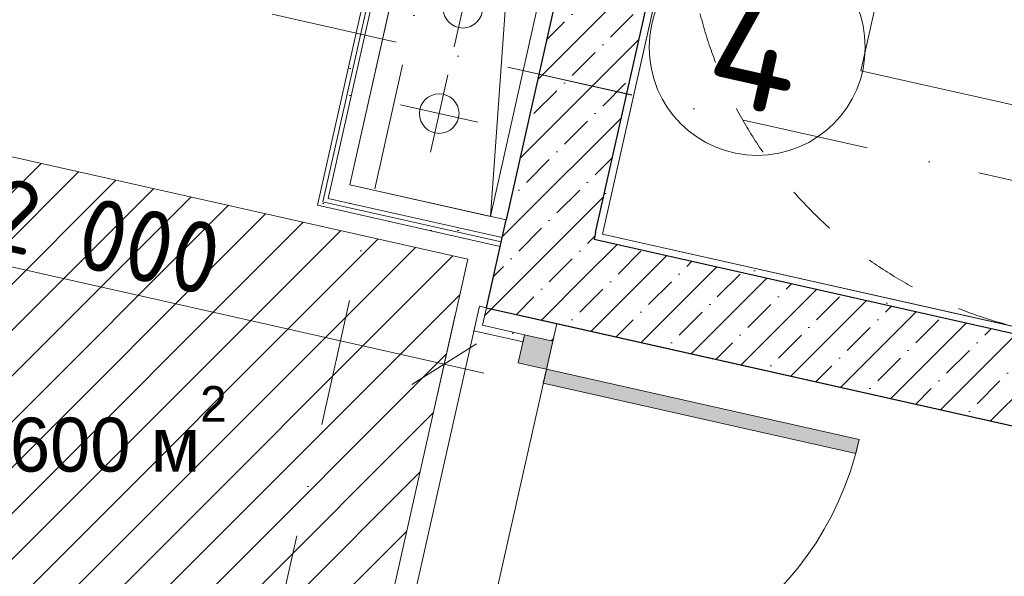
# Model space of a CAD drawing. Header units: millimetres. Extents: x -7213913 to -6985912, y 6023162 to 6205784.
# Tile 243 of 256: x -7192008 to -7189274, y 6185368 to 6186914. Entities that reach past the tile are written whole.
import ezdxf
from ezdxf.enums import TextEntityAlignment as Align

# ---------------------------------------------------------------- set-up
doc = ezdxf.new("R2010")
doc.units = ezdxf.units.MM
doc.header["$MEASUREMENT"] = 0
doc.linetypes.add('короткая штриховая', pattern=[282.222222, 141.111111, -141.111111])
doc.linetypes.add('Штрихпунктирная', pattern=[670.277762, 352.777767, -176.388884, 0, -141.111112])
for name, color, linetype in [('S - квартира_помещение.АР', 7, 'Continuous'), ('S - МОП.АР', 7, 'Continuous'), ('АР-вертикальная связь - Лестница.АР', 7, 'Continuous'), ('АР-Стены_внутренние_пилоны.АР', 7, 'Continuous'), ('АР-Стены_Перегородки_межквартирные_200.АР', 7, 'Continuous'), ('АР-Чертеж-Оси_Осевые размеры.АР', 7, 'Continuous'), ('АР-Чертеж-Размеры.АР', 7, 'Continuous'), ('ИОС-Шахты и отверстия.АР', 7, 'Continuous')]:
    doc.layers.add(name, color=color, linetype=linetype)
for name, color, linetype, lineweight in [('S - квартира_помещение.АР_Ном._пера__120', 7, 'Continuous', 0), ('S - МОП.АР_Ном._пера__120', 7, 'Continuous', 0), ('АР-вертикальная связь - Лестница.АР_Ном._пера__1', 7, 'Continuous', 0), ('АР-Стены_внутренние_пилоны.АР_Ном._пера__1', 7, 'Continuous', 15), ('АР-Стены_Перегородки_межквартирные_200.АР_Ном._пера__1', 7, 'Continuous', 15), ('АР-Чертеж-Оси_Осевые размеры.АР_Ном._пера__120', 7, 'Continuous', 0), ('АР-Чертеж-Размеры.АР_Ном._пера__1', 7, 'Continuous', 0), ('Двери Archicad_Ном._пера__120', 7, 'Continuous', 0), ('ИОС-Шахты и отверстия.АР_Ном._пера__1', 7, 'Continuous', 0), ('МГН.АР_Ном._пера__120', 7, 'Continuous', 0), ('Паспорта Зон Archicad_Ном._пера__1', 7, 'Continuous', 0)]:
    doc.layers.add(name, color=color, linetype=linetype, lineweight=lineweight)
doc.styles.add('РЎР“Р•РќР•Р\xa0Р\x98Р\xa0_РЎРўР\x98Р›Р¬_1', font='txt')
doc.styles.add('РЎР“Р•РќР•Р\xa0Р\x98Р\xa0_РЎРўР\x98Р›Р¬_2', font='calibri.ttf')
doc.styles.add('РЎР“Р•РќР•Р\xa0Р\x98Р\xa0_РЎРўР\x98Р›Р¬_3', font='GOST_Common.ttf')
doc.styles.add('РЎР“Р•РќР•Р\xa0Р\x98Р\xa0_РЎРўР\x98Р›Р¬_5', font='GOTHIC.TTF')
doc.dimstyles.new('СГЕНЕРИР_СТИЛЬ__4', dxfattribs={"dimtxt": 129.999995, "dimasz": 142.5, "dimexe": 0.18, "dimexo": 300000, "dimgap": 0, "dimtad": 1, "dimdec": 0, "dimzin": 0, "dimdsep": 46, "dimtxsty": 'РЎР“Р•РќР•Р\xa0Р\x98Р\xa0_РЎРўР\x98Р›Р¬_3', "dimblk": 'ARROWHEAD_6', "dimblk1": 'ARROWHEAD_6', "dimblk2": 'ARROWHEAD_6', "dimcen": 0.09, "dimclrd": 7, "dimclre": 7, "dimclrt": 7, "dimazin": 0, "dimtfac": 1, "dimtdec": 4, "dimtmove": 0, "dimatfit": 3, "dimfxl": 1, "dimtolj": 1, "dimtzin": 0, "dimarcsym": 0})
doc.dimstyles.new('СГЕНЕРИР_СТИЛЬ__6', dxfattribs={"dimtxt": 200, "dimasz": 142.5, "dimexe": 0.18, "dimexo": 0.0625, "dimgap": 0, "dimtad": 1, "dimdec": 0, "dimzin": 0, "dimdsep": 46, "dimtxsty": 'РЎР“Р•РќР•Р\xa0Р\x98Р\xa0_РЎРўР\x98Р›Р¬_3', "dimblk": 'ARROWHEAD_6', "dimblk1": 'ARROWHEAD_6', "dimblk2": 'ARROWHEAD_6', "dimcen": 0.09, "dimse1": 1, "dimse2": 1, "dimclrd": 7, "dimclre": 7, "dimclrt": 7, "dimazin": 0, "dimtfac": 1, "dimtdec": 4, "dimtmove": 0, "dimatfit": 3, "dimfxl": 1, "dimtolj": 1, "dimtzin": 0, "dimarcsym": 0})
pattern_1 = [(0, (-6566190.34, 6562677.795), (0, 75), [0, -75])]
pattern_2 = [(45, (-6566190.34, 6563027.8), (-111.369318, 111.369318), [0, -105, 0, -157.5]), (110, (-6565840.34, 6563027.8), (148.001588, 53.868173), [0, -77, 0, -133])]
pattern_3 = [(45, (-6566190.34, 6562677.8), (-84.852814, 84.852814), []), (45, (-6566232.77, 6562720.22), (-84.852814, 84.852814), [90, -30, 0, -30])]

# ---------------------------------------------------------------- blocks, each defined once
blk = doc.blocks.new('Холл_4_45_1', base_point=(-7189004.2, 6185018.7))
at = {"layer": 'S - квартира_помещение.АР_Ном._пера__120', "color": 7, "linetype": 'Continuous', "lineweight": 0, "flags": 128}
blk.add_lwpolyline([(-7190516.6, 6186069.7), (-7190889.2, 6184411), (-7187962.1, 6183753.5), (-7187589.5, 6185412.3)], close=True, dxfattribs=at)
at = {"layer": 'Паспорта Зон Archicad_Ном._пера__1', "color": 7, "lineweight": 0, "style": 'РЎР“Р•РќР•Р\xa0Р\x98Р\xa0_РЎРўР\x98Р›Р¬_1'}
blk.add_attdef('ROOM_NUMBER', text='', height=250, rotation=347.3417, dxfattribs=at).set_placement((-7189004.3, 6185016.3), align=Align.MIDDLE_CENTER)
at = {"layer": 'Паспорта Зон Archicad_Ном._пера__1', "color": 7, "lineweight": 0, "style": 'РЎР“Р•РќР•Р\xa0Р\x98Р\xa0_РЎРўР\x98Р›Р¬_2'}
blk.add_attdef('ROOM_AREA', text='', height=200, rotation=347.3417, dxfattribs=at).set_placement((-7188049, 6183936.2), align=Align.MIDDLE_RIGHT)
blk = doc.blocks.new('Символ Проема в Полу 21[97]_1', base_point=(-7190883, 6187381.7))
at = {"layer": 'ИОС-Шахты и отверстия.АР_Ном._пера__1', "color": 7, "linetype": 'Continuous', "lineweight": 0, "flags": 128}
for points in [[(-7190641.6, 6187199.8), (-7190700.9, 6186367.1), (-7191091.2, 6186454.8), (-7190883, 6187381.7)], [(-7190883, 6187381.7), (-7190492.8, 6187294.1), (-7190700.9, 6186367.1), (-7190641.6, 6187199.8)]]:
    blk.add_lwpolyline(points, close=True, dxfattribs=at)
blk = doc.blocks.new('Лестница_4_56_1', base_point=(-7188476.7, 6188885.9))
at = {"layer": 'S - МОП.АР_Ном._пера__120', "color": 7, "linetype": 'Continuous', "lineweight": 0, "flags": 128}
blk.add_lwpolyline([(-7187793.8, 6185734.9), (-7186893.6, 6189743.1), (-7186540.8, 6191313.9), (-7187516.5, 6191533.1), (-7189614.2, 6192004.2), (-7189932, 6190589.5), (-7189453.9, 6190482.1), (-7190389.1, 6186317.8)], close=True, dxfattribs=at)
at = {"layer": 'Паспорта Зон Archicad_Ном._пера__1', "color": 7, "linetype": 'Continuous', "lineweight": 0}
blk.add_circle((-7189959.9, 6186836.7), 300, dxfattribs=at)
at = {"layer": 'Паспорта Зон Archicad_Ном._пера__1', "color": 7, "lineweight": 0, "style": 'РЎР“Р•РќР•Р\xa0Р\x98Р\xa0_РЎРўР\x98Р›Р¬_3'}
blk.add_attdef('ROOM_NUMBER', text='', height=350, rotation=347.3417, dxfattribs=at).set_placement((-7189959.9, 6186838.4), align=Align.MIDDLE_CENTER)
at = {"layer": 'Паспорта Зон Archicad_Ном._пера__1', "color": 7, "lineweight": 0, "style": 'РЎР“Р•РќР•Р\xa0Р\x98Р\xa0_РЎРўР\x98Р›Р¬_2'}
blk.add_attdef('ROOM_AREA', text='', height=200, rotation=347.3417, dxfattribs=at).set_placement((-7187812, 6185882.7), align=Align.MIDDLE_RIGHT)
blk = doc.blocks.new('Коридор_5_59_1', base_point=(-7189272.5, 6194456.3))
at = {"layer": 'S - МОП.АР_Ном._пера__120', "color": 7, "linetype": 'Continuous', "lineweight": 0, "flags": 128}
blk.add_lwpolyline([(-7192261.2, 6181588), (-7191587.3, 6184588.3), (-7191099.4, 6184478.7), (-7190731.3, 6186117.9), (-7190711.8, 6186113.6), (-7190673.4, 6186284.1), (-7191180.8, 6186398), (-7190283.5, 6190393.4), (-7189407, 6194295.8), (-7187528.7, 6193874), (-7187168.1, 6195479.6)], dxfattribs=at)
at = {"layer": 'Паспорта Зон Archicad_Ном._пера__1', "color": 7, "lineweight": 0, "style": 'РЎР“Р•РќР•Р\xa0Р\x98Р\xa0_РЎРўР\x98Р›Р¬_3'}
blk.add_attdef('ROOM_NUMBER', text='', height=350, rotation=347.3417, dxfattribs=at).set_placement((-7191418.6, 6189236.4), align=Align.MIDDLE_CENTER)
at = {"layer": 'Паспорта Зон Archicad_Ном._пера__1', "color": 7, "lineweight": 0, "style": 'РЎР“Р•РќР•Р\xa0Р\x98Р\xa0_РЎРўР\x98Р›Р¬_2'}
blk.add_attdef('ROOM_AREA', text='', height=200, rotation=347.3417, dxfattribs=at).set_placement((-7191173.7, 6188657), align=Align.MIDDLE_RIGHT)
blk = doc.blocks.new('Лестница_2_1', base_point=(-6566190.3, 6562677.8))
at = {"layer": 'АР-вертикальная связь - Лестница.АР_Ном._пера__1', "color": 7, "linetype": 'Continuous', "lineweight": 0}
for p, q in [((-7190126.2, 6187488.7), (-7190389.1, 6186317.8)), ((-7189672.2, 6186771.8), (-7189540.8, 6187357.2)), ((-7188247.7, 6186451.8), (-7189672.2, 6186771.8)), ((-7190389.1, 6186317.8), (-7187793.8, 6185734.9))]:
    blk.add_line(p, q, dxfattribs=at)
blk = doc.blocks.new('Стена_11_1', base_point=(-7191155.8, 6186418.1))
at = {"layer": 'АР-Стены_Перегородки_межквартирные_200.АР', "linetype": 'Continuous', "lineweight": 0, "true_color": 0x000000}
h = blk.add_hatch(dxfattribs=at)
h.set_pattern_fill('ШТУКАТУРКА__ГИПС_03_0001', color=18, style=0, pattern_type=2)
h.set_pattern_definition(pattern_1)
h.paths.add_polyline_path([(-7191165.9, 6186407.5), (-7190600, 6188927.2), (-7190612.2, 6188930), (-7191178.1, 6186410.2)])
h = blk.add_hatch(dxfattribs=at)
h.set_pattern_fill('ШТУКАТУРКА__ГИПС_03_0001', color=18, style=0, pattern_type=2)
h.set_pattern_definition(pattern_1)
h.paths.add_polyline_path([(-7190600, 6188927.2), (-7191163.1, 6186419.7), (-7191150.9, 6186417), (-7190587.8, 6188924.5)])
h = blk.add_hatch(dxfattribs=at)
h.set_pattern_fill('ШТУКАТУРКА__ГИПС_03_0001', color=18, style=0, pattern_type=2)
h.set_pattern_definition(pattern_1)
h.paths.add_polyline_path([(-7191178.1, 6186410.2), (-7191180.8, 6186398), (-7191165.9, 6186407.5)])
h = blk.add_hatch(dxfattribs=at)
h.set_pattern_fill('ШТУКАТУРКА__ГИПС_03_0001', color=18, style=0, pattern_type=2)
h.set_pattern_definition(pattern_1)
h.paths.add_polyline_path([(-7191180.8, 6186398), (-7191168.6, 6186395.3), (-7191165.9, 6186407.5)])
h = blk.add_hatch(dxfattribs=at)
h.set_pattern_fill('ШТУКАТУРКА__ГИПС_03_0001', color=18, style=0, pattern_type=2)
h.set_pattern_definition(pattern_1)
h.paths.add_polyline_path([(-7191163.1, 6186419.7), (-7191165.9, 6186407.5), (-7191150.9, 6186417)])
h = blk.add_hatch(dxfattribs=at)
h.set_pattern_fill('ШТУКАТУРКА__ГИПС_03_0001', color=18, style=0, pattern_type=2)
h.set_pattern_definition(pattern_1)
h.paths.add_polyline_path([(-7191150.9, 6186417), (-7191165.9, 6186407.5), (-7191153.7, 6186404.8)])
at = {"layer": 'АР-Стены_Перегородки_межквартирные_200.АР_Ном._пера__1', "color": 7, "linetype": 'Continuous', "lineweight": 0}
for p, q in [((-7190600, 6188927.2), (-7191163.1, 6186419.7)), ((-7190587.8, 6188924.5), (-7191140, 6186465.7)), ((-7191140, 6186465.7), (-7191150.9, 6186417)), ((-7191163.1, 6186419.7), (-7191165.9, 6186407.5)), ((-7191150.9, 6186417), (-7191102.2, 6186406))]:
    blk.add_line(p, q, dxfattribs=at)
at = {"layer": 'АР-Стены_Перегородки_межквартирные_200.АР_Ном._пера__1', "color": 7, "linetype": 'Continuous', "lineweight": 0, "flags": 128}
for points in [[(-7190283.5, 6190393.4), (-7191180.8, 6186398)], [(-7191091.2, 6186454.8), (-7190539, 6188913.5)], [(-7191180.8, 6186398), (-7191168.6, 6186395.3)]]:
    blk.add_lwpolyline(points, dxfattribs=at)
blk = doc.blocks.new('Стена_169_1', base_point=(-7190562.4, 6186208.1))
at = {"layer": 'АР-Стены_внутренние_пилоны.АР', "linetype": 'Continuous', "lineweight": 0, "true_color": 0x000000}
h = blk.add_hatch(dxfattribs=at)
h.set_pattern_fill('ЖЕЛЕЗОБЕТОН__PROJECT__0001', color=18, style=0, pattern_type=2)
h.set_pattern_definition(pattern_3)
h.paths.add_polyline_path([(-7190711.8, 6186113.6), (-7190413, 6186302.7), (-7190657, 6186357.5)])
h = blk.add_hatch(dxfattribs=at)
h.set_pattern_fill('ШТУКАТУРКА__ГИПС_01_0001', color=18, style=0, pattern_type=2)
h.set_pattern_definition(pattern_2)
h.paths.add_polyline_path([(-7190413, 6186302.7), (-7190389.1, 6186317.8), (-7190408.7, 6186322.2)])
h = blk.add_hatch(dxfattribs=at)
h.set_pattern_fill('ШТУКАТУРКА__ГИПС_01_0001', color=18, style=0, pattern_type=2)
h.set_pattern_definition(pattern_2)
h.paths.add_polyline_path([(-7190389.1, 6186317.8), (-7190413, 6186302.7), (-7190393.5, 6186298.3)])
h = blk.add_hatch(dxfattribs=at)
h.set_pattern_fill('ШТУКАТУРКА__ГИПС_01_0001', color=18, style=0, pattern_type=2)
h.set_pattern_definition(pattern_2)
h.paths.add_polyline_path([(-7190393.5, 6186298.3), (-7187798.2, 6185715.4), (-7187793.8, 6185734.9), (-7190389.1, 6186317.8)])
h = blk.add_hatch(dxfattribs=at)
h.set_pattern_fill('ЖЕЛЕЗОБЕТОН__PROJECT__0001', color=18, style=0, pattern_type=2)
h.set_pattern_definition(pattern_3)
h.paths.add_polyline_path([(-7190413, 6186302.7), (-7190711.8, 6186113.6), (-7190467.8, 6186058.8)])
h = blk.add_hatch(dxfattribs=at)
h.set_pattern_fill('ЖЕЛЕЗОБЕТОН__PROJECT__0001', color=18, style=0, pattern_type=2)
h.set_pattern_definition(pattern_3)
h.paths.add_polyline_path([(-7190467.8, 6186058.8), (-7187833.4, 6185467.1), (-7187778.7, 6185711), (-7190413, 6186302.7)])
at = {"layer": 'АР-Стены_внутренние_пилоны.АР_Ном._пера__1', "color": 7, "linetype": 'Continuous', "lineweight": 30}
for p in [(-7190408.7, 6186322.2), (-7187778.7, 6185711)]:
    blk.add_line(p, (-7190413, 6186302.7), dxfattribs=at)
at = {"layer": 'АР-Стены_внутренние_пилоны.АР_Ном._пера__1', "color": 7, "linetype": 'Continuous', "lineweight": 30, "flags": 128}
for points in [[(-7190711.8, 6186113.6), (-7190657, 6186357.5)], [(-7190711.8, 6186113.6), (-7187589.5, 6185412.3)]]:
    blk.add_lwpolyline(points, dxfattribs=at)
at = {"layer": 'АР-Стены_внутренние_пилоны.АР_Ном._пера__1', "color": 7, "linetype": 'Continuous', "lineweight": 0, "flags": 128}
blk.add_lwpolyline([(-7187793.8, 6185734.9), (-7190389.1, 6186317.8)], dxfattribs=at)
blk = doc.blocks.new('Стена_176_1', base_point=(-7190562.4, 6186208.1))
at = {"layer": 'АР-Стены_внутренние_пилоны.АР', "linetype": 'Continuous', "lineweight": 0, "true_color": 0x000000}
h = blk.add_hatch(dxfattribs=at)
h.set_pattern_fill('ШТУКАТУРКА__ГИПС_01_0001', color=18, style=0, pattern_type=2)
h.set_pattern_definition(pattern_2)
h.paths.add_polyline_path([(-7189478.4, 6190464), (-7190408.7, 6186322.2), (-7190389.1, 6186317.8), (-7189458.9, 6190459.6)])
h = blk.add_hatch(dxfattribs=at)
h.set_pattern_fill('ЖЕЛЕЗОБЕТОН__PROJECT__0001', color=18, style=0, pattern_type=2)
h.set_pattern_definition(pattern_3)
h.paths.add_polyline_path([(-7189777.1, 6190274.8), (-7190657, 6186357.5), (-7190413, 6186302.7), (-7189533.2, 6190220.1)])
at = {"layer": 'АР-Стены_внутренние_пилоны.АР_Ном._пера__1', "color": 7, "linetype": 'Continuous', "lineweight": 30}
for q in [(-7189533.2, 6190220.1), (-7190413, 6186302.7)]:
    blk.add_line((-7190408.7, 6186322.2), q, dxfattribs=at)
at = {"layer": 'АР-Стены_внутренние_пилоны.АР_Ном._пера__1', "color": 7, "linetype": 'Continuous', "lineweight": 0, "flags": 128}
blk.add_lwpolyline([(-7190389.1, 6186317.8), (-7189458.9, 6190459.6)], dxfattribs=at)
at = {"layer": 'АР-Стены_внутренние_пилоны.АР_Ном._пера__1', "color": 7, "linetype": 'Continuous', "lineweight": 30, "flags": 128}
blk.add_lwpolyline([(-7189777.1, 6190274.8), (-7190657, 6186357.5)], dxfattribs=at)
blk = doc.blocks.new('Стена_241_1', base_point=(-7190668, 6186308.5))
at = {"layer": 'АР-Стены_Перегородки_межквартирные_200.АР', "linetype": 'Continuous', "lineweight": 0, "true_color": 0x000000}
h = blk.add_hatch(dxfattribs=at)
h.set_pattern_fill('ШТУКАТУРКА__ГИПС_03_0001', color=18, style=0, pattern_type=2)
h.set_pattern_definition(pattern_1)
h.paths.add_polyline_path([(-7191165.9, 6186407.5), (-7191168.6, 6186395.3), (-7190673.4, 6186284.1), (-7190670.7, 6186296.3)])
h = blk.add_hatch(dxfattribs=at)
h.set_pattern_fill('ШТУКАТУРКА__ГИПС_03_0001', color=18, style=0, pattern_type=2)
h.set_pattern_definition(pattern_1)
h.paths.add_polyline_path([(-7191153.7, 6186404.8), (-7190670.7, 6186296.3), (-7190668, 6186308.5), (-7191150.9, 6186417)])
at = {"layer": 'АР-Стены_Перегородки_межквартирные_200.АР_Ном._пера__1', "color": 7, "linetype": 'Continuous', "lineweight": 0}
for p, q in [((-7191165.9, 6186407.5), (-7191153.7, 6186404.8)), ((-7191153.7, 6186404.8), (-7190670.7, 6186296.3)), ((-7191150.9, 6186417), (-7191102.2, 6186406)), ((-7191102.2, 6186406), (-7190668, 6186308.5))]:
    blk.add_line(p, q, dxfattribs=at)
at = {"layer": 'АР-Стены_Перегородки_межквартирные_200.АР_Ном._пера__1', "color": 7, "linetype": 'Continuous', "lineweight": 0, "flags": 128}
for points in [[(-7190657, 6186357.3), (-7191091.2, 6186454.8)], [(-7191168.6, 6186395.3), (-7190673.4, 6186284.1)], [(-7190668, 6186308.5), (-7190657, 6186357.3)], [(-7190673.4, 6186284.1), (-7190670.7, 6186296.3)], [(-7190670.7, 6186296.3), (-7190668, 6186308.5)]]:
    blk.add_lwpolyline(points, dxfattribs=at)
blk = doc.blocks.new('*D918', base_point=(-6566190.3, 6562677.8))
at = {"layer": 'АР-Чертеж-Размеры.АР_Ном._пера__1', "color": 7, "linetype": 'Continuous', "lineweight": 0, "transparency": 16777216}
for p, q in [((-7190147.6, 6187393.3), (-7190209.2, 6187118.9)), ((-7190088.8, 6187312.9), (-7190268, 6187199.4)), ((-7190178.4, 6187256.1), (-7190288.2, 6187280.8)), ((-7187583.1, 6186673.2), (-7190178.4, 6187256.1)), ((-7187552.2, 6186810.4), (-7187613.9, 6186536)), ((-7187672.7, 6186616.5), (-7187493.4, 6186730)), ((-7187473.3, 6186648.6), (-7187583.1, 6186673.2))]:
    blk.add_line(p, q, dxfattribs=at)
at = {"layer": 'АР-Чертеж-Размеры.АР_Ном._пера__1', "color": 7, "lineweight": 0, "transparency": 16777216, "insert": (-7189076.7, 6187035.3), "char_height": 130, "attachment_point": 7, "rotation": 347.3417, "style": 'РЎР“Р•РќР•Р\xa0Р\x98Р\xa0_РЎРўР\x98Р›Р¬_3'}
blk.add_mtext('\\A1;{\\pql;\\fGOST Common|b0|i0|c204|p0;\\W1.000000;2\xa0660}', dxfattribs=at)
blk = doc.blocks.new('ARROWHEAD_6')
at = {"color": 0, "linetype": 'Continuous', "lineweight": 0}
for p, q in [((-0.5, -0.5), (0.5, 0.5)), ((0, 0), (-1, 0))]:
    blk.add_line(p, q, dxfattribs=at)
blk = doc.blocks.new('*D968', base_point=(-6566190.3, 6562677.8))
at = {"layer": 'АР-Чертеж-Размеры.АР_Ном._пера__1', "color": 7, "linetype": 'Continuous', "lineweight": 0, "transparency": 16777216}
for p, q in [((-7192811.2, 6186257.9), (-7192749.6, 6186532.3)), ((-7192690.8, 6186451.8), (-7192870, 6186338.3)), ((-7192890.1, 6186419.7), (-7192780.4, 6186395.1)), ((-7192780.4, 6186395.1), (-7190829, 6185956.8)), ((-7190859.8, 6185819.6), (-7190798.2, 6186094)), ((-7190918.6, 6185900.1), (-7190739.4, 6186013.6)), ((-7190829, 6185956.8), (-7190719.2, 6185932.2))]:
    blk.add_line(p, q, dxfattribs=at)
at = {"layer": 'АР-Чертеж-Размеры.АР_Ном._пера__1', "color": 7, "lineweight": 0, "transparency": 16777216, "insert": (-7192106.1, 6186284.7), "char_height": 200, "attachment_point": 7, "rotation": 347.3417, "style": 'РЎР“Р•РќР•Р\xa0Р\x98Р\xa0_РЎРўР\x98Р›Р¬_3'}
blk.add_mtext('\\A1;{\\pql;\\fGOST Common|b0|i0|c204|p0;\\W1.000000;2\xa0000}', dxfattribs=at)
blk = doc.blocks.new('*D969', base_point=(-6566190.3, 6562677.8))
at = {"layer": 'АР-Чертеж-Размеры.АР_Ном._пера__1', "color": 7, "linetype": 'Continuous', "lineweight": 0, "transparency": 16777216}
for p, q in [((-7192315.5, 6186711.9), (-7192340.1, 6186602.2)), ((-7192283.4, 6186512.5), (-7192396.9, 6186691.8)), ((-7192477.3, 6186633), (-7192202.9, 6186571.3)), ((-7192340.1, 6186602.2), (-7192734.6, 6184845.9)), ((-7192791.3, 6184935.5), (-7192677.8, 6184756.3)), ((-7192871.8, 6184876.7), (-7192597.4, 6184815.1)), ((-7192734.6, 6184845.9), (-7192759.2, 6184736.2))]:
    blk.add_line(p, q, dxfattribs=at)
at = {"layer": 'АР-Чертеж-Размеры.АР_Ном._пера__1', "color": 7, "lineweight": 0, "transparency": 16777216, "insert": (-7192641.6, 6185442.3), "char_height": 200, "attachment_point": 7, "rotation": 77.3417, "style": 'РЎР“Р•РќР•Р\xa0Р\x98Р\xa0_РЎРўР\x98Р›Р¬_3'}
blk.add_mtext('\\A1;{\\pql;\\fGOST Common|b0|i0|c204|p0;\\W1.000000;1\xa0800}', dxfattribs=at)
blk = doc.blocks.new('Металлическая Дверь 23[51]_1', base_point=(-6566190.3, 6562677.8))
at = {"layer": 'Двери Archicad_Ном._пера__120', "linetype": 'Continuous', "lineweight": 0, "true_color": 0xffffff}
for points in [[(-7190605.6, 6186038.4), (-7190623.2, 6185960.3), (-7190584.1, 6185951.6), (-7190545.1, 6185942.8), (-7190527.6, 6186020.8)], [(-7189676.8, 6185747.8), (-7190545.1, 6185942.8), (-7190553.9, 6185903.8), (-7189685.5, 6185708.7)], [(-7190818.2, 6185092), (-7190835.7, 6185013.9), (-7190757.7, 6184996.4), (-7190740.2, 6185074.4), (-7190779.2, 6185083.2)]]:
    blk.add_hatch(color=7, dxfattribs=at).paths.add_polyline_path(points)
at = {"layer": 'Двери Archicad_Ном._пера__120', "color": 7, "linetype": 'Continuous', "lineweight": 0}
for p, q in [((-7190742.2, 6186069.1), (-7190746.6, 6186049.5)), ((-7190610, 6186018.9), (-7190746.6, 6186049.5)), ((-7190623.2, 6185960.3), (-7190605.6, 6186038.4)), ((-7190605.6, 6186038.4), (-7190527.6, 6186020.8)), ((-7190527.6, 6186020.8), (-7190605.6, 6186038.4)), ((-7190527.6, 6186020.8), (-7190605.6, 6186038.4)), ((-7190527.6, 6186020.8), (-7190545.1, 6185942.8)), ((-7190584.1, 6185951.6), (-7190623.2, 6185960.3)), ((-7190545.1, 6185942.8), (-7190584.1, 6185951.6)), ((-7190545.1, 6185942.8), (-7190553.9, 6185903.8)), ((-7189676.8, 6185747.8), (-7190545.1, 6185942.8)), ((-7190553.9, 6185903.8), (-7189685.5, 6185708.7)), ((-7189685.5, 6185708.7), (-7189676.8, 6185747.8)), ((-7190835.7, 6185013.9), (-7190818.2, 6185092)), ((-7190818.2, 6185092), (-7190779.2, 6185083.2)), ((-7190779.2, 6185083.2), (-7190740.2, 6185074.4)), ((-7190972.3, 6185044.6), (-7190968, 6185064.1)), ((-7190831.4, 6185033.4), (-7190968, 6185064.1)), ((-7190740.2, 6185074.4), (-7190757.7, 6184996.4)), ((-7190757.7, 6184996.4), (-7190835.7, 6185013.9)), ((-7190757.7, 6184996.4), (-7190835.7, 6185013.9)), ((-7190757.7, 6184996.4), (-7190835.7, 6185013.9))]:
    blk.add_line(p, q, dxfattribs=at)
blk.add_arc((-7190545.1, 6185942.8), 890, 257.3417, 347.3417, dxfattribs=at)
blk = doc.blocks.new('Стена_387_1', base_point=(-7191014.1, 6184310.9))
at = {"layer": 'АР-Стены_Перегородки_межквартирные_200.АР', "linetype": 'Continuous', "lineweight": 0, "true_color": 0x000000}
h = blk.add_hatch(dxfattribs=at)
h.set_pattern_fill('ШТУКАТУРКА__ГИПС_01_0001', color=18, style=0, pattern_type=2)
h.set_pattern_definition(pattern_2)
h.paths.add_polyline_path([(-7190742.2, 6186069.1), (-7190722.7, 6186064.7), (-7190711.8, 6186113.6), (-7190731.3, 6186117.9)])
h = blk.add_hatch(dxfattribs=at)
h.set_pattern_fill('БЛОКИ_БЕТОННЫЕ_ЭФФЕКТИВН_78', color=18, style=0, pattern_type=2)
h.set_pattern_definition([(45, (-6566190.34, 6562677.8), (-127.279217, 127.279217), [])])
h.paths.add_polyline_path([(-7190711.8, 6186113.6), (-7190722.7, 6186064.7), (-7190605.6, 6186038.4), (-7190527.6, 6186020.8), (-7190516.6, 6186069.7)])
h = blk.add_hatch(dxfattribs=at)
h.set_pattern_fill('ШТУКАТУРКА__ГИПС_01_0001', color=18, style=0, pattern_type=2)
h.set_pattern_definition(pattern_2)
h.paths.add_polyline_path([(-7190746.6, 6186049.5), (-7190610, 6186018.9), (-7190605.6, 6186038.4), (-7190722.7, 6186064.7), (-7190742.2, 6186069.1)])
at = {"layer": 'АР-Стены_Перегородки_межквартирные_200.АР_Ном._пера__1', "color": 7, "linetype": 'Continuous', "lineweight": 15}
for p, q in [((-7190711.8, 6186113.6), (-7190722.7, 6186064.7)), ((-7190722.7, 6186064.7), (-7190605.6, 6186038.4)), ((-7190527.6, 6186020.8), (-7190605.6, 6186038.4))]:
    blk.add_line(p, q, dxfattribs=at)
at = {"layer": 'АР-Стены_Перегородки_межквартирные_200.АР_Ном._пера__1', "color": 7, "linetype": 'Continuous', "lineweight": 0}
for p, q in [((-7190742.2, 6186069.1), (-7190746.6, 6186049.5)), ((-7190610, 6186018.9), (-7190746.6, 6186049.5)), ((-7190605.6, 6186038.4), (-7190610, 6186018.9))]:
    blk.add_line(p, q, dxfattribs=at)
at = {"layer": 'АР-Стены_Перегородки_межквартирные_200.АР_Ном._пера__1', "color": 7, "linetype": 'Continuous', "lineweight": 0, "flags": 128}
for points in [[(-7190731.3, 6186117.9), (-7190742.2, 6186069.1)], [(-7190731.3, 6186117.9), (-7190711.8, 6186113.6)]]:
    blk.add_lwpolyline(points, dxfattribs=at)
at = {"layer": 'АР-Стены_Перегородки_межквартирные_200.АР_Ном._пера__1', "color": 7, "linetype": 'Continuous', "lineweight": 15, "flags": 128}
for points in [[(-7190711.8, 6186113.6), (-7190516.6, 6186069.7)], [(-7190527.6, 6186020.8), (-7190516.6, 6186069.7)]]:
    blk.add_lwpolyline(points, dxfattribs=at)
at = {"layer": 'Двери Archicad_Ном._пера__120', "color": 7, "linetype": 'Continuous', "lineweight": 0}
blk.add_blockref('Металлическая Дверь 23[51]_1', (-6566190.3, 6562677.8), dxfattribs=at)
blk = doc.blocks.new('Стандартный Маркер Сетки[170]_1', base_point=(-7206672, 6190379.6))
at = {"layer": 'АР-Чертеж-Оси_Осевые размеры.АР_Ном._пера__120', "color": 7, "linetype": 'Штрихпунктирная', "lineweight": 0}
blk.add_line((-7205696.3, 6190160.5), (-7181457, 6184716.5), dxfattribs=at)
at = {"layer": 'АР-Чертеж-Оси_Осевые размеры.АР_Ном._пера__120', "color": 7, "lineweight": 0, "style": 'РЎР“Р•РќР•Р\xa0Р\x98Р\xa0_РЎРўР\x98Р›Р¬_5'}
blk.add_attdef('AC_MarkerText_1', text='', height=350, rotation=360, dxfattribs=at).set_placement((-7207159.8, 6190678), align=Align.TOP_CENTER)
blk = doc.blocks.new('Стандартный Маркер Сетки[178]_1', base_point=(-7206672, 6190379.6))
at = {"layer": 'АР-Чертеж-Оси_Осевые размеры.АР_Ном._пера__120', "color": 7, "linetype": 'Штрихпунктирная', "lineweight": 0}
blk.add_line((-7205696.3, 6190160.5), (-7181550.6, 6184737.5), dxfattribs=at)
at = {"layer": 'АР-Чертеж-Оси_Осевые размеры.АР_Ном._пера__120', "color": 7, "lineweight": 0, "style": 'РЎР“Р•РќР•Р\xa0Р\x98Р\xa0_РЎРўР\x98Р›Р¬_5'}
blk.add_attdef('AC_MarkerText_1', text='', height=350, rotation=360, dxfattribs=at).set_placement((-7207159.8, 6190678), align=Align.TOP_CENTER)
blk = doc.blocks.new('Стандартный Маркер Сетки[189]_1', base_point=(-7206672, 6190379.6))
at = {"layer": 'АР-Чертеж-Оси_Осевые размеры.АР_Ном._пера__120', "color": 7, "linetype": 'Штрихпунктирная', "lineweight": 0}
blk.add_line((-7205696.3, 6190160.5), (-7181457, 6184716.5), dxfattribs=at)
at = {"layer": 'АР-Чертеж-Оси_Осевые размеры.АР_Ном._пера__120', "color": 7, "lineweight": 0, "style": 'РЎР“Р•РќР•Р\xa0Р\x98Р\xa0_РЎРўР\x98Р›Р¬_5'}
blk.add_attdef('AC_MarkerText_1', text='', height=350, rotation=360, dxfattribs=at).set_placement((-7207159.8, 6190678), align=Align.TOP_CENTER)
blk = doc.blocks.new('Стандартный Маркер Сетки[196]_1', base_point=(-7206672, 6190379.6))
at = {"layer": 'АР-Чертеж-Оси_Осевые размеры.АР_Ном._пера__120', "color": 7, "linetype": 'Штрихпунктирная', "lineweight": 0}
blk.add_line((-7205696.3, 6190160.5), (-7181550.6, 6184737.5), dxfattribs=at)
at = {"layer": 'АР-Чертеж-Оси_Осевые размеры.АР_Ном._пера__120', "color": 7, "lineweight": 0, "style": 'РЎР“Р•РќР•Р\xa0Р\x98Р\xa0_РЎРўР\x98Р›Р¬_5'}
blk.add_attdef('AC_MarkerText_1', text='', height=350, rotation=360, dxfattribs=at).set_placement((-7207159.8, 6190678), align=Align.TOP_CENTER)
blk = doc.blocks.new('Стандартный Маркер Сетки[203]_1', base_point=(-7187640.5, 6201499.3))
at = {"layer": 'АР-Чертеж-Оси_Осевые размеры.АР_Ном._пера__120', "color": 7, "linetype": 'Штрихпунктирная', "lineweight": 0}
blk.add_line((-7187859.7, 6200523.6), (-7202631.7, 6134751.7), dxfattribs=at)
at = {"layer": 'АР-Чертеж-Оси_Осевые размеры.АР_Ном._пера__120', "color": 7, "lineweight": 0, "style": 'РЎР“Р•РќР•Р\xa0Р\x98Р\xa0_РЎРўР\x98Р›Р¬_5'}
blk.add_attdef('AC_MarkerText_1', text='', height=350, rotation=360, dxfattribs=at).set_placement((-7202960.4, 6133476.9), align=Align.TOP_CENTER)

msp = doc.modelspace()

# ---------------------------------------------------------------- hatches: boundary and pattern name
at = {"layer": 'МГН.АР_Ном._пера__120', "linetype": 'Continuous', "lineweight": 0}
h = msp.add_hatch(dxfattribs=at)
h.set_pattern_fill('FACE_BRICK_0001', style=0, pattern_type=2)
h.set_pattern_definition([(45, (-6566190.34, 6562677.795), (-63.639609, 63.639609), [])])
h.paths.add_polyline_path([(-7190763.6, 6186248.1), (-7191158, 6184491.8), (-7193109.4, 6184930.1), (-7192715, 6186686.3)])

# ---------------------------------------------------------------- linework, layer by layer
at = {"layer": 'S - квартира_помещение.АР', "color": 254, "linetype": 'Continuous', "lineweight": 0, "true_color": 0xd8d8d8, "flags": 128}
msp.add_lwpolyline([(-7190516.6, 6186069.7), (-7190889.2, 6184411), (-7187962.1, 6183753.5), (-7187589.5, 6185412.3)], close=True, dxfattribs=at)
at = {"layer": 'S - МОП.АР', "color": 254, "linetype": 'Continuous', "lineweight": 0, "true_color": 0xdadada, "flags": 128}
msp.add_lwpolyline([(-7192261.2, 6181588), (-7191587.3, 6184588.3), (-7191099.4, 6184478.7), (-7190731.3, 6186117.9), (-7190711.8, 6186113.6), (-7190673.4, 6186284.1), (-7191180.8, 6186398), (-7190283.5, 6190393.4), (-7189407, 6194295.8), (-7187528.7, 6193874), (-7187168.1, 6195479.6)], dxfattribs=at)
msp.add_lwpolyline([(-7187793.8, 6185734.9), (-7186893.6, 6189743.1), (-7186540.8, 6191313.9), (-7187516.5, 6191533.1), (-7189614.2, 6192004.2), (-7189932, 6190589.5), (-7189453.9, 6190482.1), (-7190389.1, 6186317.8)], close=True, dxfattribs=at)
at = {"layer": 'АР-вертикальная связь - Лестница.АР_Ном._пера__1', "color": 7, "linetype": 'короткая штриховая', "lineweight": 0}
msp.add_arc((-7188955.4, 6187225.7), 1200, 167.3416, 257.3416, dxfattribs=at)
at = {"layer": 'ИОС-Шахты и отверстия.АР_Ном._пера__1', "color": 7, "linetype": 'Continuous', "lineweight": 0}
for p, q in [((-7190801.2, 6186838.2), (-7190753, 6187052.9)), ((-7190867, 6186545.5), (-7190818.8, 6186760.1)), ((-7190950.2, 6186676.9), (-7190735.5, 6186628.7))]:
    msp.add_line(p, q, dxfattribs=at)
for centre in [(-7190777.1, 6186945.5), (-7190842.9, 6186652.8)]:
    msp.add_circle(centre, 55, dxfattribs=at)
at = {"layer": 'МГН.АР_Ном._пера__120', "color": 7, "linetype": 'Continuous', "lineweight": 0, "flags": 128}
msp.add_lwpolyline([(-7190763.6, 6186248.1), (-7191158, 6184491.8), (-7193109.4, 6184930.1), (-7192715, 6186686.3)], close=True, dxfattribs=at)

# ---------------------------------------------------------------- block references
at = {"layer": 'S - квартира_помещение.АР', "color": 7, "linetype": 'Continuous', "lineweight": 0}
msp.add_blockref('Холл_4_45_1', (-7189004.2, 6185018.7), dxfattribs=at)
at = {"layer": 'S - МОП.АР', "color": 7, "linetype": 'Continuous', "lineweight": 0}
msp.add_blockref('Коридор_5_59_1', (-7189272.5, 6194456.3), dxfattribs=at)
ref = msp.add_blockref('Лестница_4_56_1', (-7188476.7, 6188885.9), dxfattribs=at)
ref.add_attrib('ROOM_NUMBER', '4', dxfattribs={"layer": 'Паспорта Зон Archicad_Ном._пера__1', "color": 7, "lineweight": 0, "height": 350, "rotation": 347.3417, "style": 'РЎР“Р•РќР•Р\xa0Р\x98Р\xa0_РЎРўР\x98Р›Р¬_3'}).set_placement((-7189959.9, 6186838.4), align=Align.MIDDLE_CENTER)
at = {"layer": 'АР-вертикальная связь - Лестница.АР', "color": 7, "linetype": 'Continuous', "lineweight": 0}
msp.add_blockref('Лестница_2_1', (-6566190.3, 6562677.8), dxfattribs=at)
at = {"layer": 'АР-Стены_внутренние_пилоны.АР', "color": 7, "lineweight": 0}
for name in ['Стена_176_1', 'Стена_169_1']:
    msp.add_blockref(name, (-7190562.4, 6186208.1), dxfattribs=at)
at = {"layer": 'АР-Стены_Перегородки_межквартирные_200.АР', "color": 7, "lineweight": 0}
for name, p in [('Стена_11_1', (-7191155.8, 6186418.1)), ('Стена_241_1', (-7190668, 6186308.5)), ('Стена_387_1', (-7191014.1, 6184310.9))]:
    msp.add_blockref(name, p, dxfattribs=at)
at = {"layer": 'АР-Чертеж-Оси_Осевые размеры.АР', "color": 8, "linetype": 'Continuous', "lineweight": 15}
for name, p in [('Стандартный Маркер Сетки[203]_1', (-7187640.5, 6201499.3)), ('Стандартный Маркер Сетки[170]_1', (-7206672, 6190379.6)), ('Стандартный Маркер Сетки[178]_1', (-7206672, 6190379.6)), ('Стандартный Маркер Сетки[189]_1', (-7206672, 6190379.6)), ('Стандартный Маркер Сетки[196]_1', (-7206672, 6190379.6))]:
    msp.add_blockref(name, p, dxfattribs=at)
at = {"layer": 'ИОС-Шахты и отверстия.АР', "color": 7, "linetype": 'Continuous', "lineweight": 0}
msp.add_blockref('Символ Проема в Полу 21[97]_1', (-7190883, 6187381.7), dxfattribs=at)

# ---------------------------------------------------------------- texts
at = {"layer": 'МГН.АР_Ном._пера__120', "color": 7, "lineweight": 0, "insert": (-7192202.3, 6185630.5), "char_height": 150, "attachment_point": 7, "style": 'РЎР“Р•РќР•Р\xa0Р\x98Р\xa0_РЎРўР\x98Р›Р¬_5'}
msp.add_mtext('{\\fCentury Gothic|b0|i0|c204|p0;3,600 м{\\H0.66x;\\S2^  ;}}', dxfattribs=at)

# ---------------------------------------------------------------- dimensions: what is measured, and where the dimension line sits
at = {"layer": 'АР-Чертеж-Размеры.АР', "color": 7, "linetype": 'Continuous', "lineweight": 0}
for base, p1, p2, angle, dimstyle, picture, middle, turn in [((-7190178.4, 6187256.1), (-7187359.4, 6187669.1), (-7189921.8, 6188398.5), 167.3417, 'СГЕНЕРИР_СТИЛЬ__4', '*D918', (-7188844.8, 6187049.9), 347.3417), ((-7190829, 6185956.8), (-7192715, 6186686.3), (-7190763.6, 6186248.1), 347.3417, 'СГЕНЕРИР_СТИЛЬ__6', '*D968', (-7191749.5, 6186307), 347.3417), ((-7192734.6, 6184845.9), (-7190763.6, 6186248.1), (-7191158, 6184491.8), 257.3417, 'СГЕНЕРИР_СТИЛЬ__6', '*D969', (-7192664, 6185799), 77.3417)]:
    dim = msp.add_linear_dim(base=base, p1=p1, p2=p2, angle=angle, dimstyle=dimstyle, dxfattribs=at)
    dim.commit()
    dim.dimension.update_dxf_attribs({"geometry": picture, "text_midpoint": middle, "dimtype": 160, "text_rotation": turn})

doc.saveas('drawing.dxf')
